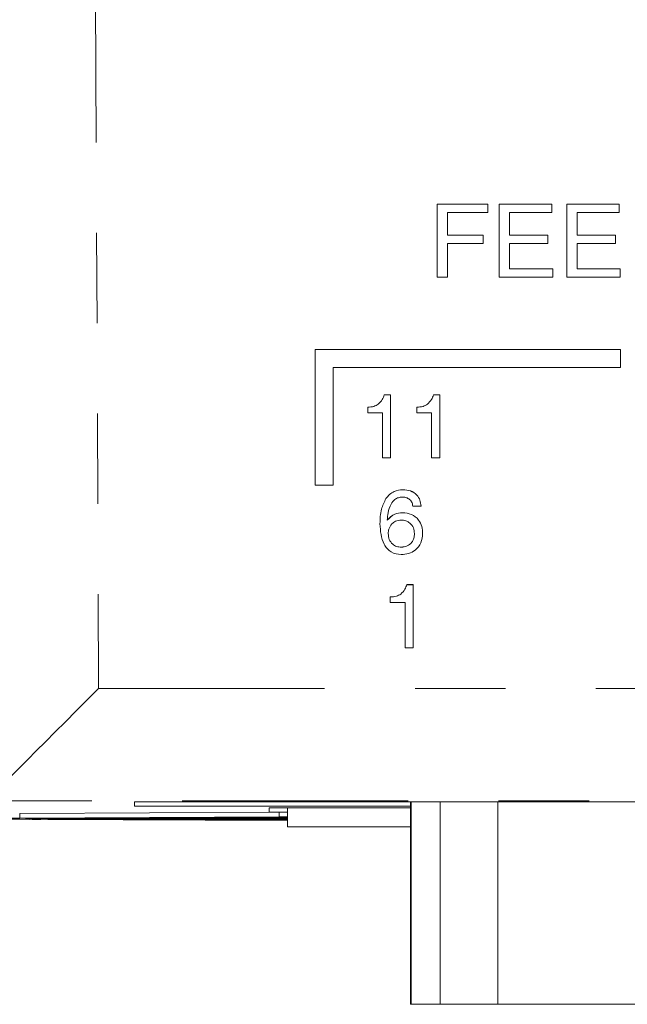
# Model space of a CAD drawing. Header units: inches. Extents: x 0.8 to 33.2, y 0.3 to 21.8.
# Tile 35 of 52: x 7.168 to 7.84, y 13.108 to 14.197. Entities that reach past the tile are written whole.
import ezdxf

# ---------------------------------------------------------------- set-up
doc = ezdxf.new("R2010")
doc.units = ezdxf.units.IN
doc.header["$MEASUREMENT"] = 0
doc.linetypes.add('PHANTOM', pattern=[0.5, 0.25, -0.05, 0.05, -0.05, 0.05, -0.05])

msp = doc.modelspace()

# ---------------------------------------------------------------- linework, layer by layer
at = {"color": 7, "linetype": 'PHANTOM', "lineweight": 0}
for p, q in [((7.2517, 14.3113), (7.2554, 13.4571)), ((7.2554, 13.4571), (11.9733, 13.4571)), ((12.0978, 13.3326), (7.1309, 13.3326)), ((7.6012, 13.1076), (7.6012, 13.3318)), ((7.6331, 13.1076), (7.6331, 13.3318)), ((7.6971, 13.1076), (7.6971, 13.3318)), ((7.1681, 13.3137), (7.1681, 13.3187)), ((7.1915, 13.3129), (7.1915, 13.3134)), ((7.4552, 13.3152), (7.4552, 13.3202)), ((7.2072, 13.3124), (7.2072, 13.3126))]:
    msp.add_line(p, q, dxfattribs=at)
at = {"color": 7, "linetype": 'Continuous', "lineweight": 15}
for p, q in [((7.63, 13.993), (7.686, 13.993)), ((7.63, 13.9929), (7.63, 13.993)), ((7.63, 13.9929), (7.686, 13.9929)), ((7.63, 13.9121), (7.63, 13.9929)), ((7.686, 13.9929), (7.686, 13.993)), ((7.686, 13.9929), (7.686, 13.9836)), ((7.6985, 13.993), (7.7566, 13.993)), ((7.6985, 13.9929), (7.6985, 13.993)), ((7.6985, 13.9929), (7.7566, 13.9929)), ((7.6985, 13.9121), (7.6985, 13.9929)), ((7.7566, 13.9929), (7.7566, 13.993)), ((7.7566, 13.9929), (7.7566, 13.9836)), ((7.7731, 13.993), (7.8312, 13.993)), ((7.7731, 13.9929), (7.7731, 13.993)), ((7.7731, 13.9929), (7.8312, 13.9929)), ((7.7731, 13.9121), (7.7731, 13.9929)), ((7.8312, 13.9929), (7.8312, 13.993)), ((7.8312, 13.9929), (7.8312, 13.9836)), ((7.686, 13.9836), (7.6414, 13.9836)), ((7.6414, 13.9836), (7.6414, 13.9587)), ((7.7566, 13.9836), (7.7099, 13.9836)), ((7.7099, 13.9836), (7.7099, 13.9587)), ((7.8312, 13.9836), (7.7846, 13.9836)), ((7.7846, 13.9836), (7.7846, 13.9587)), ((7.6414, 13.9587), (7.6808, 13.9587)), ((7.6414, 13.9587), (7.6808, 13.9587)), ((7.6808, 13.9587), (7.6808, 13.9494)), ((7.6808, 13.9587), (7.6808, 13.9587)), ((7.7099, 13.9587), (7.7524, 13.9587)), ((7.7099, 13.9587), (7.7524, 13.9587)), ((7.7524, 13.9587), (7.7524, 13.9494)), ((7.7524, 13.9587), (7.7524, 13.9587)), ((7.7846, 13.9587), (7.8271, 13.9587)), ((7.7846, 13.9587), (7.8271, 13.9587)), ((7.8271, 13.9587), (7.8271, 13.9494)), ((7.8271, 13.9587), (7.8271, 13.9587)), ((7.6808, 13.9494), (7.6414, 13.9494)), ((7.6414, 13.9494), (7.6414, 13.9121)), ((7.7524, 13.9494), (7.7099, 13.9494)), ((7.7099, 13.9494), (7.7099, 13.9214)), ((7.8271, 13.9494), (7.7846, 13.9494)), ((7.7846, 13.9494), (7.7846, 13.9214)), ((7.6414, 13.9121), (7.63, 13.9121)), ((7.7576, 13.9121), (7.6985, 13.9121)), ((7.7099, 13.9214), (7.7576, 13.9214)), ((7.7099, 13.9214), (7.7576, 13.9214)), ((7.7576, 13.9214), (7.7576, 13.9121)), ((7.7576, 13.9214), (7.7576, 13.9214)), ((7.8323, 13.9121), (7.7731, 13.9121)), ((7.7846, 13.9214), (7.8323, 13.9214)), ((7.7846, 13.9214), (7.8323, 13.9214)), ((7.8323, 13.9214), (7.8323, 13.9121)), ((7.8323, 13.9214), (7.8323, 13.9214)), ((7.8325, 13.8321), (7.495, 13.8321)), ((7.8325, 13.8321), (7.495, 13.8321)), ((7.495, 13.8321), (7.495, 13.8321)), ((7.495, 13.8321), (7.495, 13.6821)), ((7.8325, 13.8321), (7.8325, 13.8321)), ((7.8325, 13.8121), (7.8325, 13.8321)), ((7.515, 13.8121), (7.8325, 13.8121)), ((7.515, 13.6821), (7.515, 13.8121)), ((7.5713, 13.782), (7.5784, 13.782)), ((7.5713, 13.7819), (7.5713, 13.782)), ((7.5713, 13.7819), (7.5784, 13.7819)), ((7.5784, 13.7819), (7.5784, 13.782)), ((7.5784, 13.7819), (7.5784, 13.7121)), ((7.6257, 13.782), (7.6328, 13.782)), ((7.6257, 13.7819), (7.6257, 13.782)), ((7.6257, 13.7819), (7.6328, 13.7819)), ((7.6328, 13.7819), (7.6328, 13.782)), ((7.6328, 13.7819), (7.6328, 13.7121)), ((7.5646, 13.7715), (7.5646, 13.7715)), ((7.6191, 13.7715), (7.6191, 13.7715)), ((7.553, 13.762), (7.553, 13.7683)), ((7.553, 13.7683), (7.553, 13.7683)), ((7.5693, 13.762), (7.553, 13.762)), ((7.5693, 13.7121), (7.5693, 13.762)), ((7.6074, 13.762), (7.6074, 13.7683)), ((7.6074, 13.7683), (7.6074, 13.7683)), ((7.6237, 13.762), (7.6074, 13.762)), ((7.6237, 13.7121), (7.6237, 13.762)), ((7.5784, 13.7121), (7.5693, 13.7121)), ((7.6328, 13.7121), (7.6237, 13.7121)), ((7.495, 13.6821), (7.515, 13.6821)), ((7.5919, 13.6769), (7.5919, 13.677)), ((7.5732, 13.6671), (7.5732, 13.6672)), ((7.5915, 13.6515), (7.5915, 13.6515)), ((7.612, 13.6588), (7.6029, 13.6588)), ((7.612, 13.6588), (7.612, 13.6588)), ((7.5666, 13.6393), (7.5666, 13.6393)), ((7.6138, 13.6284), (7.6138, 13.6284)), ((7.5902, 13.6134), (7.5902, 13.6134)), ((7.5963, 13.572), (7.6034, 13.572)), ((7.5963, 13.5719), (7.5963, 13.572)), ((7.5963, 13.5719), (7.6034, 13.5719)), ((7.6034, 13.5719), (7.6034, 13.572)), ((7.6034, 13.5719), (7.6034, 13.5021)), ((7.578, 13.552), (7.578, 13.5583)), ((7.578, 13.5583), (7.578, 13.5583)), ((7.5896, 13.5615), (7.5896, 13.5615)), ((7.5943, 13.552), (7.578, 13.552)), ((7.5943, 13.5021), (7.5943, 13.552)), ((7.6034, 13.5021), (7.5943, 13.5021)), ((8.55, 13.3318), (7.295, 13.3318)), ((7.295, 13.3318), (7.295, 13.3269)), ((7.295, 13.3269), (7.6002, 13.3269)), ((7.6002, 13.3249), (7.444, 13.3249)), ((7.444, 13.3249), (7.444, 13.3203)), ((7.4643, 13.3041), (7.4643, 13.3249)), ((7.4552, 13.3202), (7.1681, 13.3187)), ((7.4552, 13.3152), (7.1681, 13.3137)), ((7.4643, 13.3147), (7.1915, 13.3134)), ((7.4643, 13.3142), (7.1915, 13.3129)), ((7.4643, 13.3139), (7.2072, 13.3126)), ((7.3012, 13.3131), (7.294, 13.3129)), ((7.294, 13.3124), (7.294, 13.3129)), ((7.3564, 13.3128), (7.3012, 13.3131)), ((7.3012, 13.3126), (7.3012, 13.3131)), ((7.4614, 13.3131), (7.3564, 13.3132)), ((7.3564, 13.3127), (7.3564, 13.3132)), ((7.444, 13.3203), (7.4643, 13.3203)), ((7.4643, 13.3202), (7.4552, 13.3202)), ((7.4643, 13.3152), (7.4552, 13.3152)), ((7.4632, 13.3132), (7.4614, 13.3131)), ((7.4614, 13.3126), (7.4614, 13.3131)), ((7.4643, 13.3132), (7.4632, 13.3132)), ((7.4632, 13.3127), (7.4632, 13.3132)), ((7.1681, 13.3123), (7.1792, 13.3122)), ((7.1915, 13.3121), (7.4643, 13.3108)), ((7.2072, 13.3124), (7.4643, 13.3111)), ((7.2333, 13.3128), (7.294, 13.3124)), ((7.3012, 13.3126), (7.294, 13.3124)), ((7.294, 13.3124), (7.4137, 13.3119)), ((7.3829, 13.3122), (7.3012, 13.3126)), ((7.304, 13.3124), (7.4643, 13.3116)), ((7.3564, 13.3127), (7.3829, 13.3122)), ((7.4614, 13.3126), (7.3564, 13.3127)), ((7.3812, 13.3126), (7.4594, 13.3125)), ((7.4137, 13.3119), (7.3812, 13.3126)), ((7.4137, 13.3124), (7.4063, 13.3126)), ((7.4137, 13.3119), (7.4137, 13.3124)), ((7.4594, 13.3125), (7.4577, 13.3124)), ((7.4577, 13.3124), (7.4577, 13.3125)), ((7.4577, 13.3124), (7.4643, 13.3124)), ((7.4632, 13.3127), (7.4614, 13.3126)), ((7.4643, 13.3127), (7.4632, 13.3127)), ((7.6002, 13.3041), (7.4643, 13.3041)), ((7.6012, 13.1076), (7.6002, 13.1076)), ((7.6331, 13.1076), (7.6012, 13.1076)), ((7.6971, 13.1076), (7.6331, 13.1076)), ((8.1452, 13.1076), (7.6971, 13.1076))]:
    msp.add_line(p, q, dxfattribs=at)
at = {"color": 7, "linetype": 'Continuous', "lineweight": 15, "flags": 128}
for points in [[(7.1681, 13.3137), (7.1487, 13.3136), (7.1338, 13.3134), (7.1244, 13.3132), (7.1212, 13.313), (7.1244, 13.3128), (7.1338, 13.3126), (7.1487, 13.3124), (7.1681, 13.3123)], [(7.1915, 13.3129), (7.1818, 13.3128), (7.1744, 13.3127), (7.1697, 13.3126), (7.1681, 13.3125), (7.1697, 13.3124), (7.1744, 13.3123), (7.1818, 13.3122), (7.1915, 13.3121)], [(7.2072, 13.3126), (7.2039, 13.3126), (7.2014, 13.3126), (7.1999, 13.3125), (7.1994, 13.3125), (7.1999, 13.3125), (7.2014, 13.3124), (7.2039, 13.3124), (7.2072, 13.3124)]]:
    msp.add_lwpolyline(points, dxfattribs=at)
at = {"color": 7, "linetype": 'Continuous', "lineweight": 15}
msp.add_ellipse((7.2554, 13.4576), major_axis=(0.1245, 0.125), ratio=0.002182, start_param=3.156855, end_param=4.710198, dxfattribs=at)
for points, knots in [([(7.5646, 13.7715), (7.5663, 13.7732), (7.5693, 13.7762), (7.5707, 13.7802), (7.5713, 13.782)], [0, 0, 0, 0, 0.558686, 1, 1, 1, 1]), ([(7.5646, 13.7715), (7.5663, 13.7732), (7.5693, 13.7762), (7.5707, 13.7802), (7.5713, 13.7819)], [0, 0, 0, 0, 0.558686, 1, 1, 1, 1]), ([(7.6191, 13.7715), (7.6207, 13.7732), (7.6238, 13.7762), (7.6251, 13.7802), (7.6257, 13.782)], [0, 0, 0, 0, 0.558689, 1, 1, 1, 1]), ([(7.6191, 13.7715), (7.6207, 13.7732), (7.6238, 13.7762), (7.6251, 13.7802), (7.6257, 13.7819)], [0, 0, 0, 0, 0.558689, 1, 1, 1, 1]), ([(7.553, 13.7683), (7.5553, 13.7684), (7.5595, 13.7685), (7.563, 13.7706), (7.5646, 13.7715)], [0, 0, 0, 0, 0.560331, 1, 1, 1, 1]), ([(7.553, 13.7683), (7.5553, 13.7684), (7.5595, 13.7685), (7.563, 13.7706), (7.5646, 13.7715)], [0, 0, 0, 0, 0.560334, 1, 1, 1, 1]), ([(7.6074, 13.7683), (7.6097, 13.7684), (7.6139, 13.7685), (7.6175, 13.7706), (7.6191, 13.7715)], [0, 0, 0, 0, 0.560319, 1, 1, 1, 1]), ([(7.6074, 13.7683), (7.6097, 13.7684), (7.6139, 13.7685), (7.6175, 13.7706), (7.6191, 13.7715)], [0, 0, 0, 0, 0.560323, 1, 1, 1, 1]), ([(7.5732, 13.6672), (7.5745, 13.6688), (7.577, 13.672), (7.5833, 13.6761), (7.5886, 13.6766), (7.5919, 13.677)], [0, 0, 0, 0, 0.280635, 0.560954, 1, 1, 1, 1]), ([(7.5732, 13.6671), (7.5745, 13.6688), (7.577, 13.672), (7.5833, 13.6761), (7.5886, 13.6766), (7.5919, 13.6769)], [0, 0, 0, 0, 0.280634, 0.560956, 1, 1, 1, 1]), ([(7.5919, 13.677), (7.5947, 13.6768), (7.6004, 13.6764), (7.6074, 13.6719), (7.6112, 13.6655), (7.6117, 13.661), (7.612, 13.6588)], [0, 0, 0, 0, 0.280429, 0.559512, 0.779471, 1, 1, 1, 1]), ([(7.5919, 13.6769), (7.5947, 13.6767), (7.6004, 13.6763), (7.6074, 13.6719), (7.6112, 13.6655), (7.6117, 13.661), (7.612, 13.6588)], [0, 0, 0, 0, 0.280429, 0.559511, 0.779467, 1, 1, 1, 1]), ([(7.5666, 13.6393), (7.5667, 13.6448), (7.567, 13.6546), (7.5713, 13.6633), (7.5732, 13.6672)], [0, 0, 0, 0, 0.560687, 1, 1, 1, 1]), ([(7.5666, 13.6393), (7.5667, 13.6448), (7.567, 13.6546), (7.5713, 13.6633), (7.5732, 13.6671)], [0, 0, 0, 0, 0.560687, 1, 1, 1, 1]), ([(7.5911, 13.6688), (7.5897, 13.6687), (7.5869, 13.6684), (7.5822, 13.6661), (7.5801, 13.663), (7.5788, 13.6611)], [0, 0, 0, 0, 0.280476, 0.560745, 1, 1, 1, 1]), ([(7.6029, 13.6588), (7.6026, 13.6604), (7.602, 13.6636), (7.5988, 13.667), (7.5949, 13.6686), (7.5924, 13.6687), (7.5911, 13.6688)], [0, 0, 0, 0, 0.279811, 0.558499, 0.779124, 1, 1, 1, 1]), ([(7.5788, 13.6611), (7.5775, 13.6579), (7.5751, 13.6522), (7.5748, 13.6461), (7.5746, 13.6433)], [0, 0, 0, 0, 0.559023, 1, 1, 1, 1]), ([(7.5746, 13.6434), (7.5773, 13.646), (7.582, 13.6507), (7.5886, 13.6513), (7.5915, 13.6515)], [0, 0, 0, 0, 0.559066, 1, 1, 1, 1]), ([(7.5746, 13.6433), (7.5773, 13.646), (7.582, 13.6507), (7.5886, 13.6513), (7.5915, 13.6515)], [0, 0, 0, 0, 0.559064, 1, 1, 1, 1]), ([(7.5915, 13.6515), (7.5949, 13.6512), (7.6017, 13.6506), (7.6093, 13.6443), (7.6133, 13.6364), (7.6136, 13.631), (7.6138, 13.6284)], [0, 0, 0, 0, 0.279893, 0.558953, 0.779196, 1, 1, 1, 1]), ([(7.5915, 13.6515), (7.5949, 13.6512), (7.6017, 13.6506), (7.6093, 13.6443), (7.6133, 13.6364), (7.6136, 13.631), (7.6138, 13.6284)], [0, 0, 0, 0, 0.279894, 0.558955, 0.779199, 1, 1, 1, 1]), ([(7.5902, 13.6434), (7.588, 13.6432), (7.584, 13.6428), (7.581, 13.6403), (7.5797, 13.6391)], [0, 0, 0, 0, 0.559643, 1, 1, 1, 1]), ([(7.6047, 13.6284), (7.6045, 13.6306), (7.6041, 13.6349), (7.6003, 13.64), (7.5954, 13.643), (7.5919, 13.6432), (7.5902, 13.6434)], [0, 0, 0, 0, 0.280003, 0.559296, 0.779445, 1, 1, 1, 1]), ([(7.5902, 13.6052), (7.5862, 13.6057), (7.5803, 13.6065), (7.5743, 13.6117), (7.5677, 13.6214), (7.5671, 13.6313), (7.5666, 13.6393)], [0, 0, 0, 0, 0.249129, 0.374795, 0.500626, 1, 1, 1, 1]), ([(7.5797, 13.6391), (7.5784, 13.6373), (7.576, 13.6341), (7.5758, 13.6301), (7.5757, 13.6284)], [0, 0, 0, 0, 0.558543, 1, 1, 1, 1]), ([(7.5757, 13.6284), (7.5759, 13.6262), (7.5763, 13.6218), (7.5801, 13.6167), (7.585, 13.6138), (7.5885, 13.6135), (7.5902, 13.6134)], [0, 0, 0, 0, 0.280011, 0.559324, 0.779492, 1, 1, 1, 1]), ([(7.5757, 13.6284), (7.5759, 13.6262), (7.5763, 13.6218), (7.5801, 13.6167), (7.585, 13.6138), (7.5885, 13.6136), (7.5902, 13.6134)], [0, 0, 0, 0, 0.280006, 0.559321, 0.77949, 1, 1, 1, 1]), ([(7.5902, 13.6134), (7.5924, 13.6136), (7.5968, 13.6141), (7.6017, 13.6182), (7.6044, 13.6232), (7.6046, 13.6266), (7.6047, 13.6284)], [0, 0, 0, 0, 0.279753, 0.559024, 0.779318, 1, 1, 1, 1]), ([(7.6138, 13.6284), (7.6135, 13.6249), (7.6128, 13.6179), (7.6065, 13.61), (7.5984, 13.6058), (7.5929, 13.6054), (7.5902, 13.6052)], [0, 0, 0, 0, 0.27995, 0.558988, 0.779241, 1, 1, 1, 1]), ([(7.5902, 13.6134), (7.5924, 13.6137), (7.5968, 13.6141), (7.6017, 13.6182), (7.6044, 13.6232), (7.6046, 13.6267), (7.6047, 13.6284)], [0, 0, 0, 0, 0.279755, 0.559027, 0.779317, 1, 1, 1, 1]), ([(7.5896, 13.5615), (7.5913, 13.5632), (7.5943, 13.5662), (7.5957, 13.5702), (7.5963, 13.572)], [0, 0, 0, 0, 0.558689, 1, 1, 1, 1]), ([(7.5896, 13.5615), (7.5913, 13.5632), (7.5943, 13.5662), (7.5957, 13.5702), (7.5963, 13.5719)], [0, 0, 0, 0, 0.558689, 1, 1, 1, 1]), ([(7.578, 13.5583), (7.5803, 13.5584), (7.5845, 13.5585), (7.588, 13.5606), (7.5896, 13.5615)], [0, 0, 0, 0, 0.560331, 1, 1, 1, 1]), ([(7.578, 13.5583), (7.5803, 13.5584), (7.5845, 13.5585), (7.588, 13.5606), (7.5896, 13.5615)], [0, 0, 0, 0, 0.560334, 1, 1, 1, 1])]:
    msp.add_open_spline(points, degree=3, knots=knots, dxfattribs=at)
msp.add_open_spline([(7.6002, 13.3318), (7.6002, 13.1076)], degree=1, dxfattribs=at)

doc.saveas('drawing.dxf')
